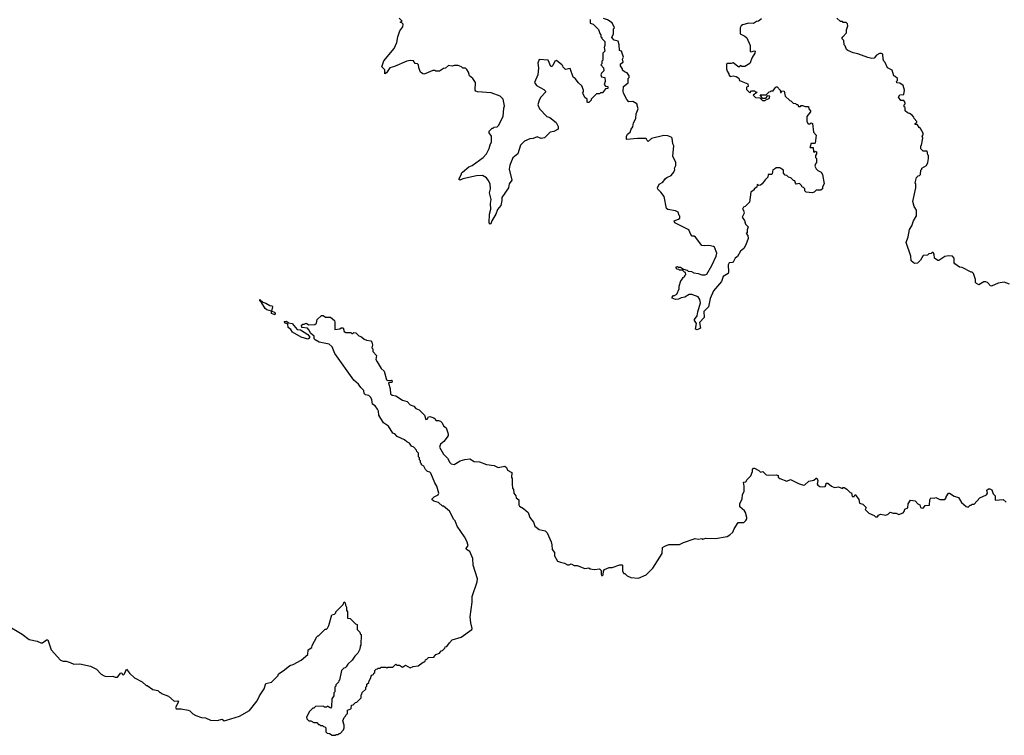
# Model space of a CAD drawing. Extents: x 2323203 to 2567568, y 883585 to 1022917.
# Tile 177 of 256: x 2507419 to 2517516, y 949700 to 957039. Entities that reach past the tile are written whole.
import ezdxf

# ---------------------------------------------------------------- set-up
doc = ezdxf.new("R2010")
doc.units = 0

msp = doc.modelspace()

# ---------------------------------------------------------------- linework, layer by layer
at = {"layer": '0CON10XD'}
for points in [[(2513268, 957042), (2513270, 957005), (2513300, 956995), (2513355, 956940), (2513368, 956898), (2513380, 956885), (2513380, 956865), (2513390, 956855), (2513390, 956845), (2513420, 956815), (2513420, 956775), (2513412, 956755), (2513420, 956715), (2513400, 956695), (2513400, 956625), (2513390, 956615), (2513390, 956585), (2513380, 956575), (2513407, 956547), (2513410, 956515), (2513385, 956490), (2513380, 956475), (2513385, 956452), (2513418, 956448), (2513422, 956405), (2513413, 956373), (2513428, 956358), (2513450, 956355), (2513450, 956335), (2513425, 956330), (2513395, 956290), (2513375, 956290), (2513365, 956280), (2513335, 956280), (2513280, 956225), (2513280, 956215), (2513255, 956190), (2513245, 956190), (2513240, 956195), (2513240, 956225), (2513215, 956240), (2513198, 956278), (2513190, 956285), (2513202, 956298), (2513202, 956315), (2513185, 956360), (2513151, 956391), (2513116, 956436), (2513095, 956450), (2513065, 956540), (2513015, 956530), (2512992, 956552), (2512990, 956565), (2512978, 956578), (2512925, 956620), (2512907, 956613), (2512885, 956570), (2512875, 956560), (2512865, 956560), (2512840, 956625), (2512745, 956630), (2512732, 956595), (2512738, 956545), (2512732, 956475), (2512697, 956395), (2512718, 956365), (2512795, 956322), (2512810, 956305), (2512810, 956295), (2512762, 956245), (2512747, 956213), (2512733, 956165), (2512750, 956125), (2512825, 956048), (2512856, 956036), (2512920, 955985), (2512940, 955945), (2512940, 955915), (2512895, 955892), (2512860, 955885), (2512802, 955828), (2512765, 955822), (2512725, 955838), (2512685, 955820), (2512651, 955819), (2512596, 955794), (2512555, 955752), (2512526, 955664), (2512476, 955624), (2512444, 955546), (2512437, 955505), (2512466, 955394), (2512440, 955355), (2512432, 955315), (2512363, 955215), (2512363, 955185), (2512352, 955135), (2512319, 955091), (2512303, 955045), (2512260, 954975), (2512250, 954945), (2512243, 954943), (2512232, 954955), (2512238, 955045), (2512252, 955095), (2512248, 955155), (2512253, 955195), (2512238, 955265), (2512248, 955305), (2512242, 955355), (2512223, 955393), (2512206, 955416), (2512165, 955442), (2512105, 955439), (2511964, 955406), (2511935, 955392), (2511923, 955405), (2511950, 955455), (2511950, 955465), (2511960, 955475), (2512025, 955530), (2512060, 955545), (2512172, 955625), (2512207, 955665), (2512235, 955720), (2512243, 955757), (2512258, 955785), (2512257, 955845), (2512235, 955880), (2512233, 955897), (2512264, 955926), (2512275, 955928), (2512285, 955938), (2512315, 955942), (2512328, 955955), (2512377, 956045), (2512383, 956133), (2512392, 956155), (2512378, 956225), (2512346, 956256), (2512255, 956290), (2512115, 956300), (2512097, 956307), (2512090, 956315), (2512092, 956395), (2512066, 956436), (2512032, 956465), (2512022, 956502), (2512005, 956530), (2511992, 956542), (2511965, 956542), (2511950, 956555), (2511915, 956568), (2511875, 956570), (2511855, 956562), (2511815, 956568), (2511787, 956543), (2511765, 956540), (2511725, 956510), (2511685, 956510), (2511677, 956517), (2511655, 956518), (2511583, 956487), (2511565, 956480), (2511553, 956483), (2511531, 956501), (2511512, 956545), (2511510, 956575), (2511497, 956587), (2511475, 956590), (2511457, 956617), (2511425, 956622), (2511390, 956615), (2511262, 956558), (2511215, 956547), (2511182, 956495), (2511164, 956484), (2511164, 956525), (2511132, 956555), (2511154, 956616), (2511258, 956745), (2511288, 956805), (2511297, 956863), (2511318, 956925), (2511348, 956965), (2511350, 956995), (2511338, 957008), (2511320, 957015), (2511340, 957025), (2511310, 957055)], [(2513555, 956820), (2513515, 956830), (2513490, 956855), (2513507, 956893), (2513510, 956945), (2513518, 956955), (2513495, 957008), (2513447, 957037), (2513405, 957050)], [(2515025, 957047), (2514996, 957024), (2514975, 957020), (2514945, 957001), (2514895, 957003), (2514830, 956985), (2514818, 956975), (2514808, 956955), (2514808, 956895), (2514855, 956872), (2514874, 956854), (2514910, 956775), (2514910, 956715), (2514915, 956710), (2514955, 956720), (2514960, 956715), (2514958, 956695), (2514929, 956651), (2514905, 956590), (2514855, 956558), (2514825, 956560), (2514815, 956570), (2514795, 956552), (2514735, 956598), (2514715, 956590), (2514675, 956590), (2514668, 956582), (2514668, 956535), (2514673, 956513), (2514690, 956485), (2514690, 956475), (2514705, 956458), (2514735, 956462), (2514765, 956458), (2514795, 956440), (2514800, 956415), (2514885, 956380), (2514890, 956355), (2514872, 956348), (2514872, 956322), (2514905, 956290), (2514925, 956310), (2514955, 956310), (2514965, 956300), (2514975, 956300), (2514978, 956292), (2514940, 956265), (2514965, 956240), (2515008, 956238), (2515035, 956210), (2515065, 956210), (2515072, 956218), (2515105, 956230), (2515110, 956255), (2515085, 956260), (2515068, 956232), (2515035, 956230), (2515012, 956268), (2515075, 956270), (2515105, 956300), (2515118, 956302), (2515125, 956310), (2515145, 956310), (2515165, 956340), (2515175, 956350), (2515185, 956350), (2515218, 956318), (2515222, 956292), (2515228, 956292), (2515235, 956310), (2515260, 956305), (2515270, 956255), (2515315, 956210), (2515328, 956208), (2515352, 956182), (2515375, 956180), (2515385, 956170), (2515398, 956168), (2515405, 956150), (2515425, 956150), (2515432, 956158), (2515445, 956160), (2515475, 956150), (2515508, 956148), (2515510, 956125), (2515530, 956105), (2515530, 956095), (2515490, 956045), (2515490, 955995), (2515505, 955970), (2515525, 955970), (2515535, 955980), (2515550, 955975), (2515560, 955885), (2515588, 955855), (2515577, 955773), (2515565, 955768), (2515532, 955768), (2515530, 955745), (2515520, 955735), (2515525, 955730), (2515555, 955730), (2515560, 955685), (2515568, 955682), (2515575, 955690), (2515590, 955685), (2515590, 955665), (2515580, 955645), (2515580, 955625), (2515590, 955615), (2515590, 955575), (2515578, 955562), (2515573, 955537), (2515585, 955510), (2515603, 955493), (2515637, 955477), (2515652, 955452), (2515667, 955355), (2515650, 955325), (2515650, 955305), (2515635, 955290), (2515585, 955290), (2515565, 955270), (2515545, 955262), (2515485, 955270), (2515470, 955285), (2515470, 955305), (2515455, 955320), (2515442, 955322), (2515435, 955340), (2515415, 955360), (2515383, 955353), (2515373, 955363), (2515368, 955388), (2515355, 955390), (2515328, 955418), (2515303, 955423), (2515285, 955440), (2515270, 955445), (2515250, 955465), (2515250, 955495), (2515235, 955508), (2515215, 955520), (2515175, 955520), (2515160, 955505), (2515142, 955498), (2515135, 955460), (2515127, 955453), (2515095, 955450), (2515090, 955425), (2515062, 955398), (2515032, 955355), (2515015, 955342), (2514995, 955340), (2514982, 955348), (2514978, 955322), (2514950, 955305), (2514950, 955295), (2514915, 955270), (2514902, 955168), (2514860, 955125), (2514840, 955115), (2514830, 955095), (2514842, 955082), (2514848, 955055), (2514828, 955015), (2514851, 954981), (2514862, 954942), (2514888, 954915), (2514878, 954885), (2514880, 954855), (2514870, 954845), (2514887, 954827), (2514890, 954795), (2514865, 954730), (2514846, 954694), (2514810, 954665), (2514780, 954610), (2514755, 954592), (2514736, 954554), (2514725, 954548), (2514694, 954546), (2514684, 954524), (2514689, 954455), (2514683, 954435), (2514634, 954406), (2514616, 954354), (2514535, 954258), (2514501, 954179), (2514483, 954095), (2514433, 954047), (2514438, 953985), (2514390, 953935), (2514400, 953875), (2514365, 953860), (2514350, 953865), (2514360, 953925), (2514340, 953955), (2514340, 953965), (2514367, 954003), (2514372, 954042), (2514400, 954135), (2514395, 954170), (2514376, 954196), (2514312, 954222), (2514285, 954222), (2514240, 954195), (2514203, 954187), (2514175, 954172), (2514145, 954168), (2514110, 954185), (2514110, 954195), (2514125, 954210), (2514135, 954210), (2514158, 954225), (2514182, 954278), (2514182, 954305), (2514198, 954362), (2514220, 954385), (2514220, 954395), (2514240, 954405), (2514240, 954415), (2514250, 954425), (2514248, 954448), (2514235, 954450), (2514215, 954470), (2514185, 954470), (2514178, 954478), (2514162, 954482), (2514150, 954495), (2514150, 954505), (2514165, 954508), (2514175, 954500), (2514195, 954500), (2514225, 954480), (2514265, 954470), (2514275, 954460), (2514307, 954457), (2514333, 954443), (2514375, 954438), (2514415, 954422), (2514447, 954423), (2514465, 954430), (2514515, 954520), (2514560, 954615), (2514567, 954645), (2514543, 954705), (2514535, 954713), (2514485, 954723), (2514445, 954719), (2514414, 954724), (2514349, 954809), (2514335, 954820), (2514315, 954820), (2514300, 954835), (2514280, 954885), (2514137, 954957), (2514130, 954975), (2514175, 954992), (2514190, 955005), (2514190, 955025), (2514182, 955032), (2514170, 955065), (2514145, 955078), (2514065, 955092), (2514053, 955103), (2514027, 955225), (2513995, 955270), (2513962, 955302), (2513960, 955315), (2513977, 955353), (2514015, 955372), (2514041, 955409), (2514055, 955420), (2514099, 955441), (2514128, 955475), (2514136, 955504), (2514133, 955515), (2514148, 955545), (2514148, 955575), (2514118, 955638), (2514128, 955745), (2514118, 955765), (2514110, 955825), (2514100, 955835), (2514067, 955847), (2514025, 955852), (2513898, 955822), (2513865, 955790), (2513852, 955802), (2513845, 955820), (2513755, 955822), (2513645, 955810), (2513640, 955815), (2513642, 955842), (2513652, 955865), (2513678, 955885), (2513688, 955915), (2513705, 955940), (2513715, 955980), (2513738, 956025), (2513742, 956075), (2513762, 956125), (2513746, 956176), (2513705, 956200), (2513665, 956198), (2513645, 956220), (2513612, 956285), (2513608, 956305), (2513610, 956355), (2513658, 956392), (2513660, 956435), (2513670, 956445), (2513670, 956465), (2513650, 956495), (2513620, 956505), (2513602, 956522), (2513602, 956535), (2513580, 956565), (2513580, 956585), (2513608, 956605), (2513602, 956635), (2513612, 956655), (2513590, 956715), (2513570, 956725), (2513567, 956783), (2513555, 956820)], [(2516658, 955925), (2516644, 955934), (2516625, 955960), (2516600, 955965), (2516600, 955975), (2516620, 955985), (2516620, 955995), (2516590, 956025), (2516588, 956038), (2516570, 956060), (2516545, 956078), (2516523, 956083), (2516500, 956105), (2516498, 956138), (2516490, 956145), (2516490, 956165), (2516500, 956175), (2516498, 956188), (2516485, 956210), (2516455, 956210), (2516430, 956245), (2516445, 956270), (2516487, 956273), (2516492, 956315), (2516480, 956365), (2516445, 956388), (2516412, 956392), (2516410, 956405), (2516420, 956415), (2516420, 956435), (2516398, 956458), (2516382, 956465), (2516365, 956520), (2516318, 956545), (2516295, 956600), (2516280, 956615), (2516273, 956633), (2516270, 956685), (2516255, 956692), (2516235, 956692), (2516204, 956676), (2516180, 956645), (2516157, 956643), (2516115, 956650), (2516015, 956690), (2515965, 956700), (2515912, 956722), (2515898, 956735), (2515885, 956770), (2515873, 956783), (2515870, 956825), (2515850, 956845), (2515860, 956865), (2515898, 956905), (2515898, 956935), (2515912, 956975), (2515907, 956997), (2515895, 957010), (2515865, 957010), (2515855, 957020), (2515835, 957020), (2515800, 957055)], [(2517568, 954328), (2517515, 954348), (2517453, 954337), (2517385, 954308), (2517375, 954310), (2517343, 954343), (2517325, 954352), (2517305, 954350), (2517255, 954320), (2517230, 954335), (2517220, 954345), (2517222, 954375), (2517200, 954435), (2517185, 954450), (2517175, 954450), (2517085, 954498), (2517055, 954500), (2517010, 954535), (2517002, 954545), (2517002, 954595), (2516985, 954613), (2516945, 954616), (2516905, 954610), (2516845, 954570), (2516835, 954570), (2516800, 954595), (2516798, 954635), (2516785, 954650), (2516775, 954650), (2516765, 954640), (2516743, 954637), (2516727, 954623), (2516685, 954620), (2516656, 954574), (2516627, 954543), (2516595, 954540), (2516560, 954565), (2516558, 954615), (2516508, 954755), (2516529, 954811), (2516543, 954887), (2516568, 954925), (2516583, 954977), (2516617, 955027), (2516616, 955086), (2516590, 955125), (2516579, 955175), (2516608, 955315), (2516608, 955355), (2516600, 955365), (2516615, 955420), (2516632, 955438), (2516645, 955440), (2516657, 955453), (2516660, 955495), (2516670, 955505), (2516670, 955515), (2516717, 955543), (2516732, 955575), (2516740, 955615), (2516740, 955645), (2516730, 955655), (2516725, 955690), (2516685, 955690), (2516660, 955715), (2516660, 955745), (2516668, 955752), (2516680, 955825), (2516672, 955845), (2516682, 955858), (2516682, 955875), (2516658, 955925)], [(2510035, 954012), (2510000, 954025), (2510000, 954050), (2509954, 954064), (2509935, 954078), (2509900, 954140), (2509882, 954155), (2509882, 954168), (2509912, 954142), (2509945, 954133), (2509985, 954108), (2510010, 954105), (2510012, 954095), (2510000, 954050), (2510025, 954043), (2510033, 954035), (2510040, 954025), (2510035, 954012)], [(2511725, 950542), (2511742, 950568), (2511755, 950570), (2511768, 950582), (2511780, 950595), (2511782, 950608), (2511798, 950612), (2511825, 950650), (2511855, 950678), (2511945, 950708), (2512057, 950785), (2512060, 950795), (2512044, 950854), (2512040, 950915), (2512059, 951065), (2512060, 951125), (2512110, 951275), (2512113, 951305), (2512071, 951445), (2512066, 951515), (2512034, 951584), (2512002, 951605), (2511998, 951615), (2512018, 951645), (2512005, 951690), (2511980, 951735), (2511906, 951846), (2511885, 951900), (2511870, 951915), (2511825, 952000), (2511765, 952050), (2511755, 952050), (2511715, 952087), (2511665, 952103), (2511650, 952115), (2511650, 952125), (2511670, 952145), (2511709, 952165), (2511718, 952185), (2511696, 952255), (2511675, 952290), (2511635, 952390), (2511625, 952400), (2511600, 952405), (2511580, 952425), (2511565, 952460), (2511540, 952475), (2511540, 952485), (2511530, 952495), (2511530, 952515), (2511520, 952525), (2511520, 952545), (2511510, 952555), (2511510, 952595), (2511492, 952612), (2511490, 952625), (2511460, 952655), (2511437, 952667), (2511415, 952697), (2511389, 952709), (2511365, 952732), (2511290, 952765), (2511265, 952792), (2511245, 952800), (2511201, 952871), (2511150, 952905), (2511103, 952985), (2511099, 953025), (2511089, 953045), (2511065, 953078), (2511038, 953095), (2511029, 953145), (2511017, 953167), (2510998, 953185), (2510965, 953193), (2510952, 953205), (2510948, 953238), (2510917, 953267), (2510895, 953300), (2510845, 953342), (2510652, 953615), (2510623, 953683), (2510592, 953712), (2510491, 953731), (2510448, 953755), (2510438, 953765), (2510440, 953795), (2510405, 953820), (2510385, 953860), (2510370, 953875), (2510312, 953882), (2510310, 953905), (2510323, 953917), (2510335, 953918), (2510358, 953928), (2510385, 953910), (2510447, 953913), (2510462, 953928), (2510470, 953965), (2510514, 954006), (2510530, 954005), (2510555, 953988), (2510605, 953988), (2510648, 953955), (2510652, 953935), (2510652, 953862), (2510702, 953868), (2510715, 953880), (2510735, 953878), (2510745, 953840), (2510762, 953832), (2510815, 953830), (2510825, 953820), (2510835, 953820), (2510845, 953830), (2510865, 953828), (2510897, 953797), (2510926, 953786), (2510953, 953763), (2510975, 953752), (2511020, 953745), (2511032, 953732), (2511038, 953705), (2511030, 953675), (2511040, 953665), (2511040, 953635), (2511078, 953595), (2511073, 953555), (2511085, 953530), (2511125, 953462), (2511158, 953435), (2511182, 953345), (2511195, 953340), (2511232, 953342), (2511240, 953335), (2511235, 953320), (2511205, 953320), (2511200, 953315), (2511218, 953255), (2511222, 953202), (2511238, 953188), (2511275, 953180), (2511345, 953137), (2511394, 953124), (2511425, 953088), (2511460, 953075), (2511482, 953052), (2511515, 953038), (2511572, 952985), (2511585, 952940), (2511598, 952942), (2511610, 952965), (2511625, 952968), (2511667, 952957), (2511680, 952945), (2511685, 952930), (2511715, 952930), (2511735, 952922), (2511750, 952905), (2511764, 952874), (2511792, 952852), (2511813, 952793), (2511813, 952775), (2511803, 952757), (2511770, 952715), (2511734, 952685), (2511723, 952655), (2511765, 952585), (2511805, 952544), (2511829, 952499), (2511845, 952485), (2511875, 952477), (2511935, 952514), (2511985, 952530), (2512035, 952536), (2512078, 952508), (2512134, 952504), (2512205, 952476), (2512285, 952467), (2512325, 952448), (2512395, 952460), (2512412, 952445), (2512421, 952421), (2512467, 952397), (2512462, 952345), (2512470, 952335), (2512468, 952275), (2512474, 952234), (2512482, 952222), (2512488, 952185), (2512507, 952157), (2512510, 952135), (2512536, 952116), (2512538, 952065), (2512545, 952050), (2512586, 952026), (2512632, 951985), (2512651, 951935), (2512688, 951885), (2512702, 951845), (2512714, 951834), (2512745, 951810), (2512806, 951796), (2512828, 951775), (2512868, 951685), (2512877, 951653), (2512880, 951605), (2512902, 951575), (2512902, 951542), (2512933, 951485), (2512965, 951476), (2513007, 951467), (2513035, 951450), (2513055, 951450), (2513075, 951460), (2513105, 951440), (2513135, 951442), (2513215, 951412), (2513255, 951418), (2513268, 951408), (2513315, 951402), (2513365, 951407), (2513382, 951392), (2513381, 951351), (2513385, 951340), (2513395, 951338), (2513402, 951345), (2513407, 951383), (2513415, 951400), (2513465, 951420), (2513495, 951422), (2513575, 951450), (2513595, 951450), (2513600, 951445), (2513602, 951385), (2513615, 951360), (2513625, 951360), (2513647, 951337), (2513685, 951318), (2513765, 951310), (2513845, 951347), (2513913, 951415), (2514008, 951565), (2514010, 951625), (2514035, 951640), (2514075, 951656), (2514185, 951658), (2514225, 951678), (2514345, 951717), (2514375, 951712), (2514415, 951718), (2514425, 951712), (2514455, 951722), (2514555, 951718), (2514675, 951738), (2514702, 951755), (2514732, 951785), (2514744, 951816), (2514785, 951882), (2514845, 951883), (2514867, 951903), (2514875, 951920), (2514876, 951935), (2514861, 951985), (2514852, 952002), (2514804, 952044), (2514803, 952075), (2514828, 952125), (2514832, 952165), (2514848, 952205), (2514848, 952255), (2514840, 952295), (2514865, 952300), (2514880, 952325), (2514915, 952360), (2514932, 952405), (2514933, 952427), (2514945, 952440), (2514955, 952440), (2515000, 952415), (2515015, 952400), (2515040, 952405), (2515075, 952373), (2515095, 952367), (2515175, 952372), (2515198, 952365), (2515198, 952348), (2515213, 952333), (2515285, 952308), (2515325, 952322), (2515405, 952282), (2515457, 952267), (2515471, 952269), (2515512, 952308), (2515562, 952318), (2515585, 952337), (2515595, 952338), (2515603, 952315), (2515598, 952275), (2515604, 952264), (2515625, 952252), (2515655, 952247), (2515679, 952251), (2515687, 952263), (2515690, 952285), (2515705, 952287), (2515744, 952254), (2515775, 952242), (2515815, 952250), (2515855, 952230), (2515865, 952240), (2515875, 952240), (2515900, 952225), (2515935, 952190), (2515948, 952188), (2515955, 952150), (2515975, 952150), (2515985, 952170), (2516025, 952120), (2516032, 952082), (2516065, 952070), (2516098, 952038), (2516090, 952015), (2516127, 951977), (2516180, 951955), (2516195, 951942), (2516215, 951942), (2516225, 951958), (2516245, 951968), (2516302, 951958), (2516325, 951968), (2516345, 951988), (2516375, 951978), (2516407, 951977), (2516433, 951963), (2516478, 951982), (2516490, 951995), (2516495, 952020), (2516528, 952032), (2516530, 952075), (2516555, 952110), (2516600, 952105), (2516630, 952075), (2516650, 952065), (2516658, 952035), (2516675, 952028), (2516686, 952034), (2516703, 952057), (2516748, 952062), (2516752, 952115), (2516763, 952137), (2516795, 952132), (2516815, 952138), (2516855, 952118), (2516905, 952120), (2516920, 952135), (2516920, 952145), (2516945, 952182), (2516955, 952182), (2517003, 952153), (2517045, 952140), (2517078, 952088), (2517125, 952048), (2517145, 952040), (2517165, 952060), (2517175, 952060), (2517185, 952070), (2517205, 952070), (2517264, 952136), (2517333, 952167), (2517342, 952185), (2517338, 952215), (2517355, 952228), (2517367, 952227), (2517388, 952218), (2517402, 952175), (2517422, 952155), (2517422, 952112), (2517505, 952120), (2517535, 952090)], [(2510375, 953764), (2510305, 953782), (2510217, 953835), (2510201, 953861), (2510172, 953882), (2510168, 953918), (2510145, 953928), (2510130, 953945), (2510155, 953947), (2510175, 953930), (2510215, 953922), (2510265, 953862), (2510298, 953858), (2510375, 953812), (2510393, 953785), (2510385, 953768), (2510375, 953764)], [(2507285, 950832), (2507445, 950739), (2507515, 950684), (2507600, 950665), (2507635, 950648), (2507652, 950648), (2507695, 950678), (2507708, 950678), (2507742, 950575), (2507839, 950469), (2507865, 950459), (2507895, 950460), (2507938, 950448), (2507975, 950430), (2508035, 950434), (2508145, 950408), (2508207, 950377), (2508255, 950326), (2508285, 950309), (2508306, 950304), (2508375, 950307), (2508398, 950298), (2508422, 950298), (2508455, 950340), (2508468, 950338), (2508472, 950322), (2508485, 950320), (2508495, 950330), (2508515, 950380), (2508547, 950337), (2508595, 950290), (2508675, 950250), (2508715, 950210), (2508725, 950210), (2508785, 950170), (2508835, 950158), (2508855, 950140), (2508865, 950140), (2508875, 950130), (2508945, 950100), (2509005, 950050), (2509040, 950055), (2509048, 950045), (2509018, 949985), (2509025, 949970), (2509075, 949972), (2509147, 949957), (2509165, 949950), (2509195, 949920), (2509225, 949902), (2509283, 949883), (2509325, 949878), (2509377, 949857), (2509445, 949852), (2509495, 949864), (2509515, 949848), (2509540, 949855), (2509675, 949897), (2509775, 949953), (2509856, 950054), (2509878, 950105), (2509928, 950175), (2509945, 950230), (2510000, 950245), (2510070, 950315), (2510070, 950325), (2510080, 950335), (2510135, 950370), (2510190, 950415), (2510223, 950427), (2510305, 950472), (2510375, 950530), (2510379, 950575), (2510415, 950600), (2510418, 950622), (2510465, 950710), (2510475, 950720), (2510485, 950720), (2510552, 950788), (2510565, 950790), (2510575, 950800), (2510590, 950825), (2510620, 950935), (2510648, 950942), (2510660, 950955), (2510662, 950968), (2510738, 951042), (2510745, 951070), (2510757, 951057), (2510760, 951035), (2510772, 951015), (2510770, 950985), (2510780, 950965), (2510782, 950902), (2510808, 950898), (2510862, 950842), (2510880, 950835), (2510880, 950785), (2510908, 950758), (2510912, 950742), (2510920, 950735), (2510918, 950625), (2510910, 950615), (2510907, 950583), (2510888, 950542), (2510855, 950510), (2510828, 950472), (2510785, 950430), (2510768, 950402), (2510758, 950392), (2510742, 950388), (2510720, 950365), (2510700, 950265), (2510692, 950258), (2510690, 950245), (2510662, 950218), (2510660, 950205), (2510650, 950195), (2510650, 950145), (2510640, 950135), (2510640, 950105), (2510620, 950075), (2510618, 949992), (2510605, 949980), (2510575, 950000), (2510565, 949990), (2510545, 949990), (2510535, 950000), (2510453, 949997), (2510435, 949980), (2510425, 949980), (2510390, 949945), (2510360, 949885), (2510365, 949870), (2510385, 949850), (2510405, 949850), (2510435, 949830), (2510465, 949830), (2510485, 949810), (2510495, 949810), (2510505, 949800), (2510525, 949800), (2510535, 949790), (2510548, 949788), (2510560, 949775), (2510560, 949735), (2510572, 949722), (2510595, 949720), (2510625, 949700), (2510655, 949700), (2510665, 949710), (2510685, 949710), (2510695, 949720), (2510705, 949720), (2510740, 949755), (2510748, 949775), (2510746, 949804), (2510733, 949847), (2510748, 949882), (2510760, 949895), (2510762, 949908), (2510780, 949925), (2510782, 949958), (2510815, 949970), (2510820, 949975), (2510822, 950008), (2510838, 950012), (2510862, 950038), (2510875, 950040), (2510920, 950085), (2510920, 950115), (2510928, 950122), (2510932, 950138), (2510968, 950172), (2510970, 950195), (2510980, 950205), (2510980, 950225), (2510998, 950242), (2511002, 950258), (2511018, 950282), (2511022, 950308), (2511032, 950318), (2511048, 950322), (2511052, 950338), (2511060, 950345), (2511060, 950365), (2511075, 950380), (2511088, 950382), (2511095, 950390), (2511115, 950390), (2511125, 950400), (2511175, 950400), (2511185, 950390), (2511195, 950400), (2511245, 950400), (2511275, 950430), (2511285, 950420), (2511315, 950420), (2511345, 950400), (2511375, 950418), (2511425, 950392), (2511453, 950407), (2511506, 950414), (2511555, 950450), (2511568, 950452), (2511578, 950462), (2511580, 950475), (2511595, 950480), (2511612, 950498), (2511665, 950500), (2511685, 950528), (2511725, 950542)]]:
    msp.add_lwpolyline(points, dxfattribs=at)

doc.saveas('drawing.dxf')
